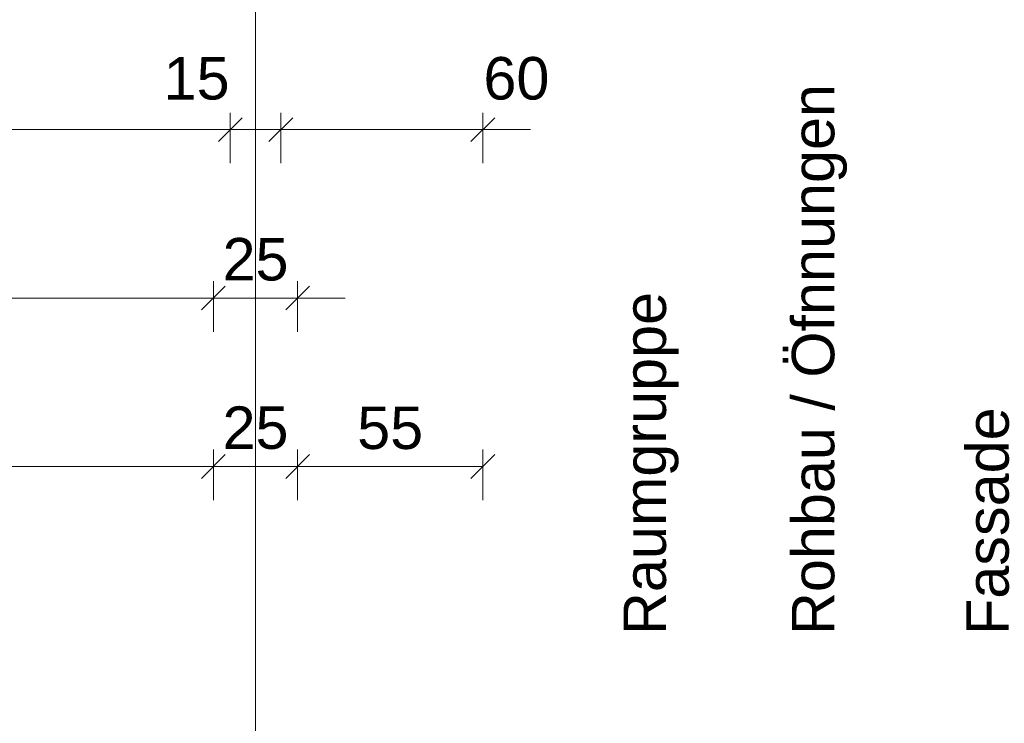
# Model space of a CAD drawing. Header units: metres. Extents: x -111 to 152, y -132 to 99.
# Tile 233 of 256: x -0.7 to 2.22, y 0.91 to 3. Entities that reach past the tile are written whole.
import ezdxf

# ---------------------------------------------------------------- set-up
doc = ezdxf.new("R2010")
doc.units = ezdxf.units.M
doc.header["$PDMODE"] = 1
doc.header["$PDSIZE"] = -2
doc.linetypes.add('Achsen 01', pattern=[5.291531, 3.175, -1.058062, 0.352704, -0.705764])
doc.layers.get('0').update_dxf_attribs({"lineweight": 25})
for name, color, linetype, lineweight in [('_EG (2D)', 7, 'Continuous', 9), ('_GRU (2D)', 7, 'Continuous', 9), ('Bemaßung-Bemaßung', 7, 'Continuous', 9)]:
    doc.layers.add(name, color=color, linetype=linetype, lineweight=lineweight)
doc.layers.add('AV1-Achsen', color=1, linetype='Achsen 01', lineweight=18, true_color=0xff0000)
doc.layers.get('0').freeze()
doc.styles.add('Arial', font='arial.ttf')
doc.dimstyles.new('COE 50', dxfattribs={"dimtxt": 126.090495, "dimasz": 0.001414, "dimexe": 0.001, "dimexo": 0.01, "dimgap": 0.001, "dimtad": 1, "dimdec": 3, "dimtxsty": 'Arial', "dimblk": 'VW_SLASH-3', "dimblk1": 'VW_SLASH-3', "dimblk2": 'VW_SLASH-3', "dimcen": 0, "dimadec": 3, "dimazin": 0, "dimtfac": 0.8, "dimtdec": 3, "dimtix": 1, "dimtmove": 0, "dimatfit": 0, "dimldrblk": 'VW_SLASH-2', "dimfxl": 0.002, "dimfxlon": 1, "dimfrac": 2, "dimtolj": 1, "dimarcsym": 0})

# ---------------------------------------------------------------- blocks, each defined once
blk = doc.blocks.new('VW_SLASH-3')
at = {"color": 0, "linetype": 'ByBlock', "lineweight": -2, "transparency": 16777216}
blk.add_line((0, 0), (-1, 0), dxfattribs=at)
at = {"color": 0, "linetype": 'Continuous', "lineweight": 15, "transparency": 16777216, "flags": 128}
blk.add_lwpolyline([(0.5, 0.5), (-0.5, -0.5)], dxfattribs=at)
blk = doc.blocks.new('*D376')
at = {"layer": 'Bemaßung-Bemaßung', "color": 0, "lineweight": -2}
for p, q in [((-2.625, 2.575), (-2.625, 2.725)), ((-0.075, 2.575), (-0.075, 2.725)), ((-0.1457, 2.675), (-2.5543, 2.675))]:
    blk.add_line(p, q, dxfattribs=at)
at = {"layer": 'Defpoints', "color": 0}
for p in [(-2.625, 2.675), (-2.625, 0.675), (-0.075, 0.675)]:
    blk.add_point(p, dxfattribs=at)
at = {"layer": 'Bemaßung-Bemaßung', "color": 0, "lineweight": -2, "xscale": 0.070693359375, "yscale": 0.070693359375, "zscale": 0.070693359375, "rotation": 180}
blk.add_blockref('VW_SLASH-3', (-2.625, 2.675), dxfattribs=at)
at = {"layer": 'Bemaßung-Bemaßung', "color": 0, "lineweight": -2, "xscale": 0.070693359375, "yscale": 0.070693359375, "zscale": 0.070693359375}
blk.add_blockref('VW_SLASH-3', (-0.075, 2.675), dxfattribs=at)
at = {"layer": 'Bemaßung-Bemaßung', "color": 0, "insert": (-1.35, 2.8008), "char_height": 0.12609, "attachment_point": 5, "style": 'Arial'}
blk.add_mtext('\\A1;2,55', dxfattribs=at)
blk = doc.blocks.new('VW_SLASH-2')
at = {"color": 0, "linetype": 'ByBlock', "lineweight": -2, "transparency": 16777216}
blk.add_line((0, 0), (-1, 0), dxfattribs=at)
at = {"color": 0, "linetype": 'Continuous', "lineweight": 15, "transparency": 16777216, "flags": 128}
blk.add_lwpolyline([(0.5, 0.5), (-0.5, -0.5)], dxfattribs=at)
blk = doc.blocks.new('*D377')
at = {"layer": 'Bemaßung-Bemaßung', "color": 0, "lineweight": -2}
for p, q in [((-0.075, 2.575), (-0.075, 2.725)), ((0.075, 2.575), (0.075, 2.725)), ((-0.1457, 2.675), (-0.2164, 2.675)), ((0.075, 2.675), (-0.075, 2.675)), ((0.1457, 2.675), (0.2164, 2.675))]:
    blk.add_line(p, q, dxfattribs=at)
at = {"layer": 'Defpoints', "color": 0}
for p in [(-0.075, 2.675), (-0.075, 0.675), (0.075, 0.675)]:
    blk.add_point(p, dxfattribs=at)
at = {"layer": 'Bemaßung-Bemaßung', "color": 0, "lineweight": -2, "xscale": 0.070693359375, "yscale": 0.070693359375, "zscale": 0.070693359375}
blk.add_blockref('VW_SLASH-3', (-0.075, 2.675), dxfattribs=at)
at = {"layer": 'Bemaßung-Bemaßung', "color": 0, "lineweight": -2, "xscale": 0.070693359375, "yscale": 0.070693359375, "zscale": 0.070693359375, "rotation": 180}
blk.add_blockref('VW_SLASH-3', (0.075, 2.675), dxfattribs=at)
at = {"layer": 'Bemaßung-Bemaßung', "color": 0, "insert": (-0.1749, 2.8264), "char_height": 0.12609, "attachment_point": 5, "style": 'Arial'}
blk.add_mtext('\\A1;15', dxfattribs=at)
blk = doc.blocks.new('*D378')
at = {"layer": 'Bemaßung-Bemaßung', "color": 0, "lineweight": -2}
for p, q in [((0.075, 2.575), (0.075, 2.725)), ((0.675, 2.575), (0.675, 2.725)), ((0.0043, 2.675), (-0.0664, 2.675)), ((0.675, 2.675), (0.075, 2.675)), ((0.7457, 2.675), (0.8164, 2.675))]:
    blk.add_line(p, q, dxfattribs=at)
at = {"layer": 'Defpoints', "color": 0}
for p in [(0.075, 2.675), (0.075, 0.675), (0.675, 0.075)]:
    blk.add_point(p, dxfattribs=at)
at = {"layer": 'Bemaßung-Bemaßung', "color": 0, "lineweight": -2, "xscale": 0.070693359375, "yscale": 0.070693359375, "zscale": 0.070693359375}
blk.add_blockref('VW_SLASH-3', (0.075, 2.675), dxfattribs=at)
at = {"layer": 'Bemaßung-Bemaßung', "color": 0, "lineweight": -2, "xscale": 0.070693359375, "yscale": 0.070693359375, "zscale": 0.070693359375, "rotation": 180}
blk.add_blockref('VW_SLASH-3', (0.675, 2.675), dxfattribs=at)
at = {"layer": 'Bemaßung-Bemaßung', "color": 0, "insert": (0.7749, 2.8264), "char_height": 0.12609, "attachment_point": 5, "style": 'Arial'}
blk.add_mtext('\\A1;60', dxfattribs=at)
blk = doc.blocks.new('*D396')
at = {"layer": 'Bemaßung-Bemaßung', "color": 0, "lineweight": -2}
for p, q in [((-5.275, 1.575), (-5.275, 1.725)), ((-0.125, 1.575), (-0.125, 1.725)), ((-0.1957, 1.675), (-5.2043, 1.675))]:
    blk.add_line(p, q, dxfattribs=at)
at = {"layer": 'Defpoints', "color": 0}
for p in [(-5.275, 1.675), (-0.125, 0.125), (-5.275, -0.125)]:
    blk.add_point(p, dxfattribs=at)
at = {"layer": 'Bemaßung-Bemaßung', "color": 0, "lineweight": -2, "xscale": 0.070693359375, "yscale": 0.070693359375, "zscale": 0.070693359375, "rotation": 180}
blk.add_blockref('VW_SLASH-3', (-5.275, 1.675), dxfattribs=at)
at = {"layer": 'Bemaßung-Bemaßung', "color": 0, "lineweight": -2, "xscale": 0.070693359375, "yscale": 0.070693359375, "zscale": 0.070693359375}
blk.add_blockref('VW_SLASH-3', (-0.125, 1.675), dxfattribs=at)
at = {"layer": 'Bemaßung-Bemaßung', "color": 0, "insert": (-2.7, 1.8008), "char_height": 0.12609, "attachment_point": 5, "style": 'Arial'}
blk.add_mtext('\\A1;5,15', dxfattribs=at)
blk = doc.blocks.new('*D397')
at = {"layer": 'Bemaßung-Bemaßung', "color": 0, "lineweight": -2}
for p, q in [((-0.125, 1.575), (-0.125, 1.725)), ((0.125, 1.575), (0.125, 1.725)), ((-0.1957, 1.675), (-0.2664, 1.675)), ((0.125, 1.675), (-0.125, 1.675)), ((0.1957, 1.675), (0.2664, 1.675))]:
    blk.add_line(p, q, dxfattribs=at)
at = {"layer": 'Defpoints', "color": 0}
for p in [(-0.125, 1.675), (-0.125, 0.125), (0.125, 0)]:
    blk.add_point(p, dxfattribs=at)
at = {"layer": 'Bemaßung-Bemaßung', "color": 0, "lineweight": -2, "xscale": 0.070693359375, "yscale": 0.070693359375, "zscale": 0.070693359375}
blk.add_blockref('VW_SLASH-3', (-0.125, 1.675), dxfattribs=at)
at = {"layer": 'Bemaßung-Bemaßung', "color": 0, "lineweight": -2, "xscale": 0.070693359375, "yscale": 0.070693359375, "zscale": 0.070693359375, "rotation": 180}
blk.add_blockref('VW_SLASH-3', (0.125, 1.675), dxfattribs=at)
at = {"layer": 'Bemaßung-Bemaßung', "color": 0, "insert": (0, 1.7894), "char_height": 0.12609, "attachment_point": 5, "style": 'Arial'}
blk.add_mtext('\\A1;25', dxfattribs=at)
blk = doc.blocks.new('*D398')
at = {"layer": 'Bemaßung-Bemaßung', "color": 0, "lineweight": -2}
for p, q in [((0.125, 1.575), (0.125, 1.725)), ((0.675, 1.575), (0.675, 1.725)), ((0.6043, 1.675), (0.1957, 1.675))]:
    blk.add_line(p, q, dxfattribs=at)
at = {"layer": 'Defpoints', "color": 0}
for p in [(0.125, 1.675), (0.125, 0), (0.675, 0)]:
    blk.add_point(p, dxfattribs=at)
at = {"layer": 'Bemaßung-Bemaßung', "color": 0, "lineweight": -2, "xscale": 0.070693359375, "yscale": 0.070693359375, "zscale": 0.070693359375, "rotation": 180}
blk.add_blockref('VW_SLASH-3', (0.125, 1.675), dxfattribs=at)
at = {"layer": 'Bemaßung-Bemaßung', "color": 0, "lineweight": -2, "xscale": 0.070693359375, "yscale": 0.070693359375, "zscale": 0.070693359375}
blk.add_blockref('VW_SLASH-3', (0.675, 1.675), dxfattribs=at)
at = {"layer": 'Bemaßung-Bemaßung', "color": 0, "insert": (0.4, 1.7891), "char_height": 0.12609, "attachment_point": 5, "style": 'Arial'}
blk.add_mtext('\\A1;55', dxfattribs=at)
blk = doc.blocks.new('*D595')
at = {"layer": 'Bemaßung-Bemaßung', "color": 0, "lineweight": -2}
for p, q in [((-2.825, 2.075), (-2.825, 2.225)), ((-0.125, 2.075), (-0.125, 2.225)), ((-0.1957, 2.175), (-2.7543, 2.175))]:
    blk.add_line(p, q, dxfattribs=at)
at = {"layer": 'Defpoints', "color": 0}
for p in [(-2.825, 2.175), (-2.825, -0.125), (-0.125, -0.125)]:
    blk.add_point(p, dxfattribs=at)
at = {"layer": 'Bemaßung-Bemaßung', "color": 0, "lineweight": -2, "xscale": 0.070693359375, "yscale": 0.070693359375, "zscale": 0.070693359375, "rotation": 180}
blk.add_blockref('VW_SLASH-3', (-2.825, 2.175), dxfattribs=at)
at = {"layer": 'Bemaßung-Bemaßung', "color": 0, "lineweight": -2, "xscale": 0.070693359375, "yscale": 0.070693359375, "zscale": 0.070693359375}
blk.add_blockref('VW_SLASH-3', (-0.125, 2.175), dxfattribs=at)
at = {"layer": 'Bemaßung-Bemaßung', "color": 0, "insert": (-1.475, 2.3008), "char_height": 0.12609, "attachment_point": 5, "style": 'Arial'}
blk.add_mtext('\\A1;2,70', dxfattribs=at)
blk = doc.blocks.new('*D596')
at = {"layer": 'Bemaßung-Bemaßung', "color": 0, "lineweight": -2}
for p, q in [((-0.125, 2.075), (-0.125, 2.225)), ((0.125, 2.075), (0.125, 2.225)), ((-0.1957, 2.175), (-0.2664, 2.175)), ((0.125, 2.175), (-0.125, 2.175)), ((0.1957, 2.175), (0.2664, 2.175))]:
    blk.add_line(p, q, dxfattribs=at)
at = {"layer": 'Defpoints', "color": 0}
for p in [(-0.125, 2.175), (-0.125, -0.125), (0.125, -0.125)]:
    blk.add_point(p, dxfattribs=at)
at = {"layer": 'Bemaßung-Bemaßung', "color": 0, "lineweight": -2, "xscale": 0.070693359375, "yscale": 0.070693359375, "zscale": 0.070693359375}
blk.add_blockref('VW_SLASH-3', (-0.125, 2.175), dxfattribs=at)
at = {"layer": 'Bemaßung-Bemaßung', "color": 0, "lineweight": -2, "xscale": 0.070693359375, "yscale": 0.070693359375, "zscale": 0.070693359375, "rotation": 180}
blk.add_blockref('VW_SLASH-3', (0.125, 2.175), dxfattribs=at)
at = {"layer": 'Bemaßung-Bemaßung', "color": 0, "insert": (0, 2.2894), "char_height": 0.12609, "attachment_point": 5, "style": 'Arial'}
blk.add_mtext('\\A1;25', dxfattribs=at)
blk = doc.blocks.new('Group-709')
at = {"layer": 'AV1-Achsen'}
blk.add_line((0, -26.5), (0, 4.9), dxfattribs=at)
blk = doc.blocks.new('GRU (2D)')
at = {"layer": 'AV1-Achsen', "color": 7}
blk.add_blockref('Group-709', (0, 0), dxfattribs=at)
blk = doc.blocks.new('EG (2D)')
at = {"layer": 'Bemaßung-Bemaßung', "char_height": 0.12609, "attachment_point": 4, "rotation": 90, "line_spacing_factor": 0.969122, "style": 'Arial'}
for s, insert in [('Rohbau / Öfnnungen', (1.675, 1.175)), ('Raumgruppe', (1.175, 1.175)), ('Fassade', (2.175, 1.175))]:
    blk.add_mtext(s, dxfattribs=dict(at, insert=insert))
at = {"layer": 'Bemaßung-Bemaßung'}
dim = blk.add_linear_dim(base=(-0.075, 2.675), p1=(0.075, 0.675), p2=(-0.075, 0.675), angle=180, text='15', dimstyle='COE 50', override={"dimtxt": 0.12609, "dimasz": 0.070693, "dimexe": 0.05, "dimgap": 0.05, "dimpost": '<>', "dimtxsty": 'Arial', "dimtix": 0, "dimtmove": 2, "dimfxl": 0.1}, dxfattribs=at)
dim.commit()
dim.dimension.update_dxf_attribs({"geometry": '*D377', "text_midpoint": (-0.1749, 2.8264), "dimtype": 161})
dim = blk.add_linear_dim(base=(0.075, 2.675), p1=(0.675, 0.075), p2=(0.075, 0.675), text='60', dimstyle='COE 50', override={"dimtxt": 0.12609, "dimasz": 0.070693, "dimexe": 0.05, "dimgap": 0.05, "dimpost": '<>', "dimtxsty": 'Arial', "dimtix": 0, "dimtmove": 2, "dimfxl": 0.1}, dxfattribs=at)
dim.commit()
dim.dimension.update_dxf_attribs({"geometry": '*D378', "text_midpoint": (0.7749, 2.8264), "dimtype": 160})
dim = blk.add_aligned_dim(p1=(-0.075, 0.675), p2=(-2.625, 0.675), distance=-2, text='2,55', dimstyle='COE 50', override={"dimtxt": 0.12609, "dimasz": 0.070693, "dimexe": 0.05, "dimgap": 0.05, "dimpost": '<>', "dimtxsty": 'Arial', "dimtmove": 2, "dimfxl": 0.1}, dxfattribs=at)
dim.commit()
dim.dimension.update_dxf_attribs({"geometry": '*D376', "text_midpoint": (-1.35, 2.8008)})
for base, p1, p2, text, picture, middle in [((-2.825, 2.175), (-0.125, -0.125), (-2.825, -0.125), '2,70', '*D595', (-1.475, 2.3008)), ((-0.125, 2.175), (0.125, -0.125), (-0.125, -0.125), '25', '*D596', (0, 2.2894)), ((-5.275, 1.675), (-0.125, 0.125), (-5.275, -0.125), '5,15', '*D396', (-2.7, 1.8008)), ((-0.125, 1.675), (0.125, 0), (-0.125, 0.125), '25', '*D397', (0, 1.7894)), ((0.125, 1.675), (0.675, 0), (0.125, 0), '55', '*D398', (0.4, 1.7891))]:
    dim = blk.add_linear_dim(base=base, p1=p1, p2=p2, text=text, dimstyle='COE 50', override={"dimtxt": 0.12609, "dimasz": 0.070693, "dimexe": 0.05, "dimgap": 0.05, "dimpost": '<>', "dimtxsty": 'Arial', "dimtmove": 2, "dimfxl": 0.1}, dxfattribs=at)
    dim.commit()
    dim.dimension.update_dxf_attribs({"geometry": picture, "text_midpoint": middle})

msp = doc.modelspace()

# ---------------------------------------------------------------- block references
at = {"layer": '_EG (2D)'}
msp.add_blockref('EG (2D)', (0, 0), dxfattribs=at)

# ---------------------------------------------------------------- next in the draw order: block references
at = {"layer": '_GRU (2D)'}
msp.add_blockref('GRU (2D)', (0, 0), dxfattribs=at)

doc.saveas('drawing.dxf')
